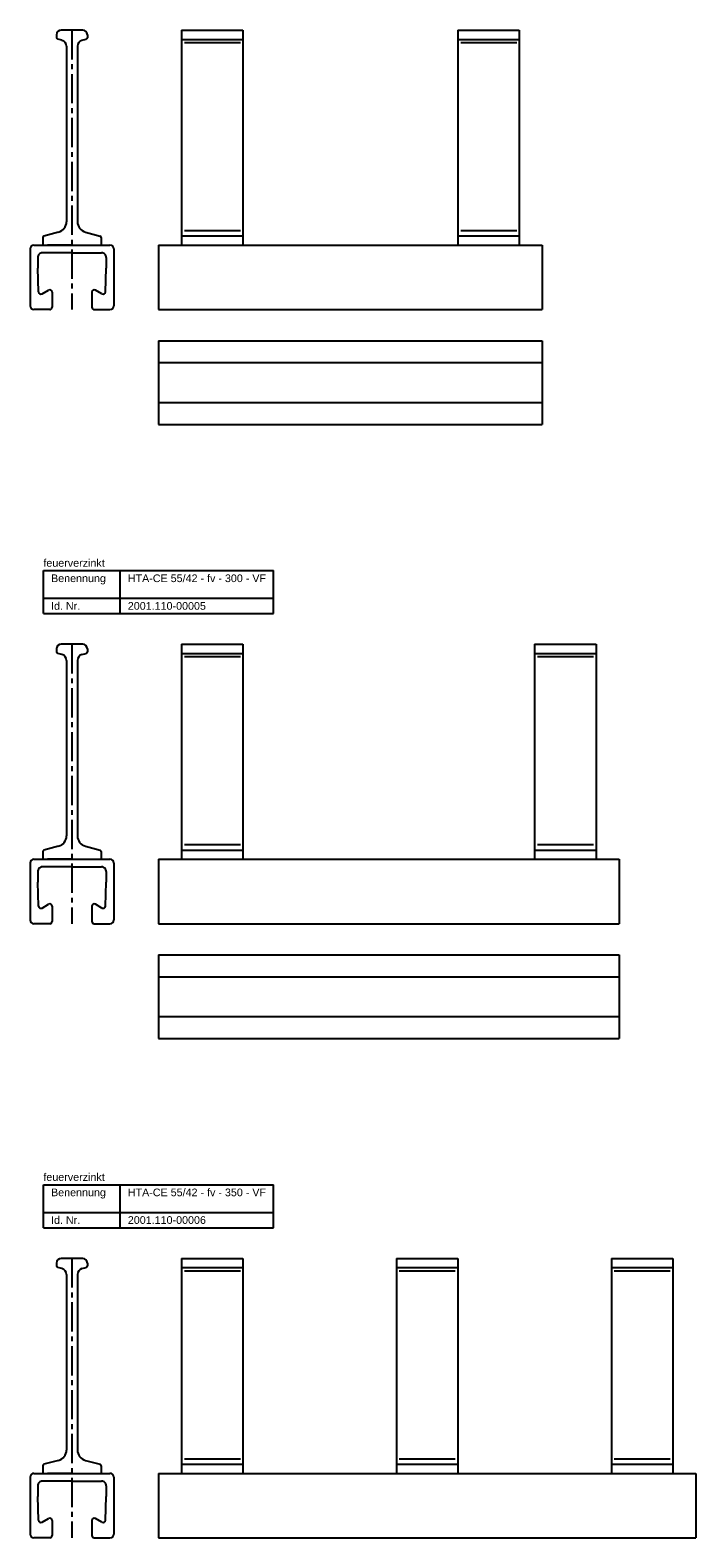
# Model space of a CAD drawing. Header units: millimetres. Extents: x 11325 to 17479, y -770 to 2743.
# Tile 5 of 7: x 11325 to 11759, y 905 to 1887. Entities that reach past the tile are written whole.
import ezdxf

# ---------------------------------------------------------------- set-up
doc = ezdxf.new("R2010")
doc.units = ezdxf.units.MM
doc.header["$LTSCALE"] = 0.1
doc.linetypes.add('MITTE2', pattern=[28.575, 19.05, -3.175, 3.175, -3.175])
doc.layers.add('Halfen', color=2, linetype='CONTINUOUS')
doc.styles.add('ARIAL50', font='arial.ttf', dxfattribs={"height": 5})

msp = doc.modelspace()

# ---------------------------------------------------------------- linework, layer by layer
at = {"layer": 'Halfen'}
for p, q in [((11359.33, 1887.25), (11345.33, 1887.25)), ((11423.69, 1887.25), (11463.69, 1887.25)), ((11423.69, 1887.25), (11423.69, 1747.25)), ((11463.69, 1887.25), (11463.69, 1747.25)), ((11603.69, 1887.25), (11643.69, 1887.25)), ((11603.69, 1887.25), (11603.69, 1747.25)), ((11643.69, 1887.25), (11643.69, 1747.25)), ((11342.33, 1884.25), (11342.33, 1882.32)), ((11345.82, 1880.62), (11343.07, 1881.35)), ((11348.78, 1876.75), (11348.78, 1762.46)), ((11355.88, 1876.75), (11355.88, 1762.46)), ((11358.85, 1880.62), (11361.59, 1881.35)), ((11362.33, 1884.25), (11362.33, 1882.32)), ((11423.69, 1881.25), (11463.69, 1881.25)), ((11603.69, 1881.25), (11643.69, 1881.25)), ((11333.33, 1752.18), (11333.33, 1747.25)), ((11343.59, 1755.7), (11334.07, 1753.15)), ((11361.07, 1755.7), (11370.59, 1753.15)), ((11371.33, 1752.18), (11371.33, 1747.25)), ((11423.69, 1753.25), (11463.69, 1753.25)), ((11603.69, 1753.25), (11643.69, 1753.25)), ((11325.08, 1744.75), (11325.08, 1715.25)), ((11327.58, 1747.25), (11377.08, 1747.25)), ((11330.11, 1739.19), (11330.11, 1732.25)), ((11352.33, 1742.25), (11333.11, 1742.25)), ((11352.33, 1747.25), (11336.33, 1747.25)), ((11352.33, 1742.25), (11371.55, 1742.25)), ((11374.55, 1739.19), (11374.55, 1732.25)), ((11379.58, 1744.75), (11379.58, 1715.25)), ((11408.69, 1747.25), (11658.69, 1747.25)), ((11408.69, 1747.25), (11408.69, 1705.25)), ((11608.69, 1747.25), (11658.69, 1747.25)), ((11658.69, 1747.25), (11658.69, 1705.25)), ((11330.58, 1716.72), (11330.11, 1732.25)), ((11374.08, 1716.72), (11374.55, 1732.25)), ((11325.08, 1715.25), (11325.08, 1707.75)), ((11332.83, 1715.47), (11337.08, 1717.92)), ((11339.33, 1716.63), (11339.33, 1706.75)), ((11365.33, 1716.63), (11365.33, 1706.75)), ((11371.83, 1715.47), (11367.58, 1717.92)), ((11379.58, 1715.25), (11379.58, 1707.75)), ((11337.83, 1705.25), (11327.58, 1705.25)), ((11366.83, 1705.25), (11377.08, 1705.25)), ((11408.69, 1705.25), (11658.69, 1705.25)), ((11608.69, 1705.25), (11658.69, 1705.25)), ((11408.69, 1685), (11658.69, 1685)), ((11408.69, 1685), (11408.69, 1630.5)), ((11658.69, 1685), (11658.69, 1630.5)), ((11408.69, 1670.75), (11658.69, 1670.75)), ((11408.69, 1644.75), (11658.69, 1644.75)), ((11408.69, 1630.5), (11658.69, 1630.5)), ((11333.69, 1535.25), (11483.69, 1535.25)), ((11333.69, 1507.25), (11333.69, 1535.25)), ((11383.69, 1507.25), (11383.69, 1535.25)), ((11483.69, 1507.25), (11483.69, 1535.25)), ((11333.69, 1517.25), (11483.69, 1517.25)), ((11333.69, 1507.25), (11483.69, 1507.25)), ((11342.33, 1484.25), (11342.33, 1482.32)), ((11359.33, 1487.25), (11345.33, 1487.25)), ((11362.33, 1484.25), (11362.33, 1482.32)), ((11423.69, 1487.25), (11463.69, 1487.25)), ((11423.69, 1487.25), (11423.69, 1347.25)), ((11463.69, 1487.25), (11463.69, 1347.25)), ((11653.69, 1487.25), (11693.69, 1487.25)), ((11653.69, 1487.25), (11653.69, 1347.25)), ((11693.69, 1487.25), (11693.69, 1347.25)), ((11345.82, 1480.62), (11343.07, 1481.35)), ((11348.78, 1476.75), (11348.78, 1362.46)), ((11355.88, 1476.75), (11355.88, 1362.46)), ((11358.85, 1480.62), (11361.59, 1481.35)), ((11423.69, 1481.25), (11463.69, 1481.25)), ((11653.69, 1481.25), (11693.69, 1481.25)), ((11343.59, 1355.7), (11334.07, 1353.15)), ((11361.07, 1355.7), (11370.59, 1353.15)), ((11327.58, 1347.25), (11377.08, 1347.25)), ((11333.33, 1352.18), (11333.33, 1347.25)), ((11352.33, 1347.25), (11336.33, 1347.25)), ((11371.33, 1352.18), (11371.33, 1347.25)), ((11408.69, 1347.25), (11708.69, 1347.25)), ((11408.69, 1347.25), (11408.69, 1305.25)), ((11423.69, 1353.25), (11463.69, 1353.25)), ((11653.69, 1353.25), (11693.69, 1353.25)), ((11658.69, 1347.25), (11708.69, 1347.25)), ((11708.69, 1347.25), (11708.69, 1305.25)), ((11325.08, 1344.75), (11325.08, 1315.25)), ((11330.11, 1339.19), (11330.11, 1332.25)), ((11352.33, 1342.25), (11333.11, 1342.25)), ((11352.33, 1342.25), (11371.55, 1342.25)), ((11374.55, 1339.19), (11374.55, 1332.25)), ((11379.58, 1344.75), (11379.58, 1315.25)), ((11330.58, 1316.72), (11330.11, 1332.25)), ((11374.08, 1316.72), (11374.55, 1332.25)), ((11332.83, 1315.47), (11337.08, 1317.92)), ((11339.33, 1316.63), (11339.33, 1306.75)), ((11365.33, 1316.63), (11365.33, 1306.75)), ((11371.83, 1315.47), (11367.58, 1317.92)), ((11325.08, 1315.25), (11325.08, 1307.75)), ((11379.58, 1315.25), (11379.58, 1307.75)), ((11337.83, 1305.25), (11327.58, 1305.25)), ((11366.83, 1305.25), (11377.08, 1305.25)), ((11408.69, 1305.25), (11708.69, 1305.25)), ((11658.69, 1305.25), (11708.69, 1305.25)), ((11408.69, 1285), (11708.69, 1285)), ((11408.69, 1285), (11408.69, 1230.5)), ((11708.69, 1285), (11708.69, 1230.5)), ((11408.69, 1270.75), (11708.69, 1270.75)), ((11408.69, 1244.75), (11708.69, 1244.75)), ((11408.69, 1230.5), (11708.69, 1230.5)), ((11333.69, 1135.25), (11483.69, 1135.25)), ((11333.69, 1107.25), (11333.69, 1135.25)), ((11383.69, 1107.25), (11383.69, 1135.25)), ((11483.69, 1107.25), (11483.69, 1135.25)), ((11333.69, 1117.25), (11483.69, 1117.25)), ((11333.69, 1107.25), (11483.69, 1107.25)), ((11342.33, 1084.25), (11342.33, 1082.32)), ((11345.82, 1080.62), (11343.07, 1081.35)), ((11359.33, 1087.25), (11345.33, 1087.25)), ((11358.85, 1080.62), (11361.59, 1081.35)), ((11362.33, 1084.25), (11362.33, 1082.32)), ((11423.69, 1087.25), (11463.69, 1087.25)), ((11423.69, 1087.25), (11423.69, 947.25)), ((11423.69, 1081.25), (11463.69, 1081.25)), ((11463.69, 1087.25), (11463.69, 947.25)), ((11563.69, 1087.25), (11603.69, 1087.25)), ((11563.69, 1087.25), (11563.69, 947.25)), ((11563.69, 1081.25), (11603.69, 1081.25)), ((11603.69, 1087.25), (11603.69, 947.25)), ((11703.69, 1087.25), (11743.69, 1087.25)), ((11703.69, 1087.25), (11703.69, 947.25)), ((11703.69, 1081.25), (11743.69, 1081.25)), ((11743.69, 1087.25), (11743.69, 947.25)), ((11348.78, 1076.75), (11348.78, 962.46)), ((11355.88, 1076.75), (11355.88, 962.46)), ((11343.59, 955.7), (11334.07, 953.15)), ((11361.07, 955.7), (11370.59, 953.15)), ((11423.69, 953.25), (11463.69, 953.25)), ((11563.69, 953.25), (11603.69, 953.25)), ((11703.69, 953.25), (11743.69, 953.25)), ((11325.08, 944.75), (11325.08, 915.25)), ((11327.58, 947.25), (11377.08, 947.25)), ((11333.33, 952.18), (11333.33, 947.25)), ((11352.33, 947.25), (11336.33, 947.25)), ((11371.33, 952.18), (11371.33, 947.25)), ((11379.58, 944.75), (11379.58, 915.25)), ((11408.69, 947.25), (11758.69, 947.25)), ((11408.69, 947.25), (11408.69, 905.25)), ((11708.69, 947.25), (11758.69, 947.25)), ((11758.69, 947.25), (11758.69, 905.25)), ((11330.11, 939.19), (11330.11, 932.25)), ((11352.33, 942.25), (11333.11, 942.25)), ((11352.33, 942.25), (11371.55, 942.25)), ((11374.55, 939.19), (11374.55, 932.25)), ((11330.58, 916.72), (11330.11, 932.25)), ((11374.08, 916.72), (11374.55, 932.25)), ((11325.08, 915.25), (11325.08, 907.75)), ((11332.83, 915.47), (11337.08, 917.92)), ((11339.33, 916.63), (11339.33, 906.75)), ((11365.33, 916.63), (11365.33, 906.75)), ((11371.83, 915.47), (11367.58, 917.92)), ((11379.58, 915.25), (11379.58, 907.75)), ((11337.83, 905.25), (11327.58, 905.25)), ((11366.83, 905.25), (11377.08, 905.25)), ((11408.69, 905.25), (11758.69, 905.25)), ((11708.69, 905.25), (11758.69, 905.25))]:
    msp.add_line(p, q, dxfattribs=at)
at = {"layer": 'Halfen', "color": 1, "linetype": 'MITTE2', "ltscale": 10}
for p, q in [((11352.33, 1887.25), (11352.33, 1705.25)), ((11352.33, 1487.25), (11352.33, 1305.25)), ((11352.33, 1087.25), (11352.33, 905.25))]:
    msp.add_line(p, q, dxfattribs=at)
at = {"layer": 'Halfen', "color": 1}
for p, q in [((11425.51, 1879.25), (11461.99, 1879.25)), ((11605.51, 1879.25), (11641.99, 1879.25)), ((11425.51, 1756.75), (11461.99, 1756.75)), ((11605.51, 1756.75), (11641.99, 1756.75)), ((11425.51, 1479.25), (11461.99, 1479.25)), ((11655.51, 1479.25), (11691.99, 1479.25)), ((11425.51, 1356.75), (11461.99, 1356.75)), ((11655.51, 1356.75), (11691.99, 1356.75)), ((11425.51, 1079.25), (11461.99, 1079.25)), ((11565.51, 1079.25), (11601.99, 1079.25)), ((11705.51, 1079.25), (11741.99, 1079.25)), ((11425.51, 956.75), (11461.99, 956.75)), ((11565.51, 956.75), (11601.99, 956.75)), ((11705.51, 956.75), (11741.99, 956.75))]:
    msp.add_line(p, q, dxfattribs=at)
at = {"layer": 'Halfen'}
for centre, radius, start, end in [((11345.33, 1884.25), 3, 90, 180), ((11359.33, 1884.25), 3, 0, 90), ((11343.33, 1882.32), 1, 180, 255), ((11344.78, 1876.75), 4, 0, 75), ((11359.88, 1876.75), 4, 105, 180), ((11361.33, 1882.32), 1, 285, 0), ((11341.78, 1762.46), 7, 285, 0), ((11362.88, 1762.46), 7, 180, 255), ((11334.33, 1752.18), 1, 105, 180), ((11370.33, 1752.18), 1, 0, 75), ((11327.58, 1744.75), 2.5, 90, 180), ((11333.11, 1739.25), 3, 90, 181.19271), ((11371.55, 1739.25), 3, 358.80729, 90), ((11377.08, 1744.75), 2.5, 0, 90), ((11332.08, 1716.77), 1.5, 181.19271, 300), ((11337.83, 1716.63), 1.5, 0, 120), ((11366.83, 1716.63), 1.5, 60, 180), ((11372.58, 1716.77), 1.5, 240, 358.80729), ((11327.58, 1707.75), 2.5, 180, 270), ((11337.83, 1706.75), 1.5, 270, 0), ((11366.83, 1706.75), 1.5, 180, 270), ((11377.08, 1707.75), 2.5, 270, 0), ((11345.33, 1484.25), 3, 90, 180), ((11359.33, 1484.25), 3, 0, 90), ((11343.33, 1482.32), 1, 180, 255), ((11344.78, 1476.75), 4, 0, 75), ((11359.88, 1476.75), 4, 105, 180), ((11361.33, 1482.32), 1, 285, 0), ((11341.78, 1362.46), 7, 285, 0), ((11362.88, 1362.46), 7, 180, 255), ((11327.58, 1344.75), 2.5, 90, 180), ((11334.33, 1352.18), 1, 105, 180), ((11370.33, 1352.18), 1, 0, 75), ((11377.08, 1344.75), 2.5, 0, 90), ((11333.11, 1339.25), 3, 90, 181.19271), ((11371.55, 1339.25), 3, 358.80729, 90), ((11332.08, 1316.77), 1.5, 181.19271, 300), ((11337.83, 1316.63), 1.5, 0, 120), ((11366.83, 1316.63), 1.5, 60, 180), ((11372.58, 1316.77), 1.5, 240, 358.80729), ((11327.58, 1307.75), 2.5, 180, 270), ((11337.83, 1306.75), 1.5, 270, 0), ((11366.83, 1306.75), 1.5, 180, 270), ((11377.08, 1307.75), 2.5, 270, 0), ((11345.33, 1084.25), 3, 90, 180), ((11343.33, 1082.32), 1, 180, 255), ((11344.78, 1076.75), 4, 0, 75), ((11359.88, 1076.75), 4, 105, 180), ((11359.33, 1084.25), 3, 0, 90), ((11361.33, 1082.32), 1, 285, 0), ((11341.78, 962.46), 7, 285, 0), ((11362.88, 962.46), 7, 180, 255), ((11334.33, 952.18), 1, 105, 180), ((11370.33, 952.18), 1, 0, 75), ((11327.58, 944.75), 2.5, 90, 180), ((11377.08, 944.75), 2.5, 0, 90), ((11333.11, 939.25), 3, 90, 181.19271), ((11371.55, 939.25), 3, 358.80729, 90), ((11332.08, 916.77), 1.5, 181.19271, 300), ((11337.83, 916.63), 1.5, 0, 120), ((11366.83, 916.63), 1.5, 60, 180), ((11372.58, 916.77), 1.5, 240, 358.80729), ((11327.58, 907.75), 2.5, 180, 270), ((11337.83, 906.75), 1.5, 270, 0), ((11366.83, 906.75), 1.5, 180, 270), ((11377.08, 907.75), 2.5, 270, 0)]:
    msp.add_arc(centre, radius, start, end, dxfattribs=at)

# ---------------------------------------------------------------- texts
at = {"layer": 'Halfen', "style": 'ARIAL50'}
for s, p in [('feuerverzinkt', (11333.69, 1537.75)), ('Benennung', (11338.69, 1527.75)), ('HTA-CE 55/42 - fv - 300 - VF', (11388.69, 1527.75)), ('Id. Nr.', (11338.69, 1509.75)), ('2001.110-00005', (11388.69, 1509.75)), ('feuerverzinkt', (11333.69, 1137.75)), ('Benennung', (11338.69, 1127.75)), ('HTA-CE 55/42 - fv - 350 - VF', (11388.69, 1127.75)), ('Id. Nr.', (11338.69, 1109.75)), ('2001.110-00006', (11388.69, 1109.75))]:
    msp.add_text(s, height=5, dxfattribs=at).set_placement(p)

doc.saveas('drawing.dxf')
